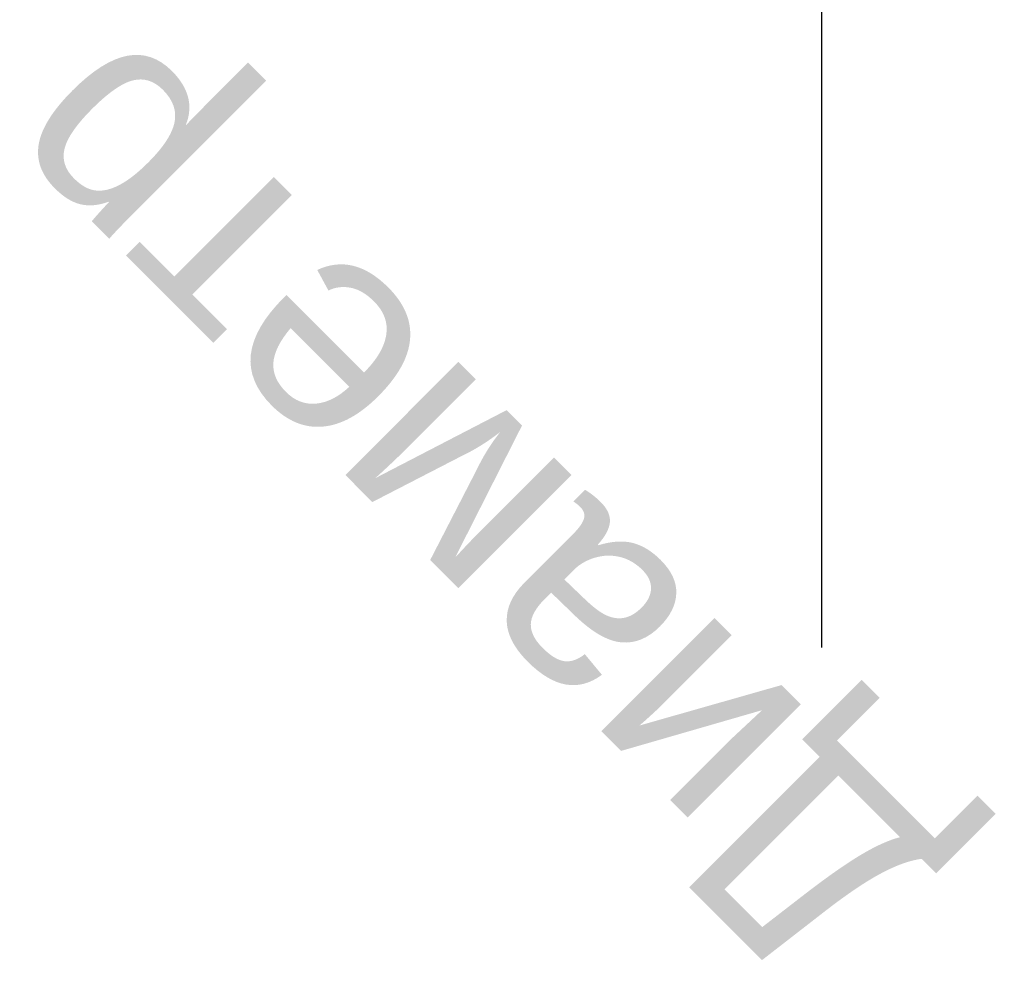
# Model space of a CAD drawing. Header units: millimetres. Extents: x -435 to 435, y -174 to 38.
# Tile 1 of 256: x -369 to -300, y -174 to -107. Entities that reach past the tile are written whole.
import ezdxf

# ---------------------------------------------------------------- set-up
doc = ezdxf.new("R2010")
doc.units = ezdxf.units.MM
doc.styles.add('Arial', font='arial.ttf', dxfattribs={"height": 14.6304})

msp = doc.modelspace()

# ---------------------------------------------------------------- linework, layer by layer
at = {"color": 1, "lineweight": 30}
for p, q in [((-313, -89.192, 42.5), (-313, -150.152, 42.5)), ((-313, -89.192, 27.5), (-313, -150.152, 27.5)), ((-313, -125.024, 55.436), (-313, -150.896, 29.564)), ((-313, -125.024, 40.436), (-313, -150.896, 14.564)), ((-313, -137.96, 27.5), (-313, -137.96, 42.5))]:
    msp.add_line(p, q, dxfattribs=at)

# ---------------------------------------------------------------- next in the draw order: texts
at = {"color": 5, "lineweight": 30, "insert": (-343.259, -146.754, 68.657), "char_height": 14.6304, "width": 98.93026, "attachment_point": 2, "rotation": 135, "line_spacing_factor": 0.941778, "style": 'Arial', "bg_fill": 3, "box_fill_scale": 1.25, "bg_fill_color": 256, "bg_fill_true_color": 13158600, "bg_fill_transparency": 0}
msp.add_mtext('Диаметр', dxfattribs=at)

doc.saveas('drawing.dxf')
